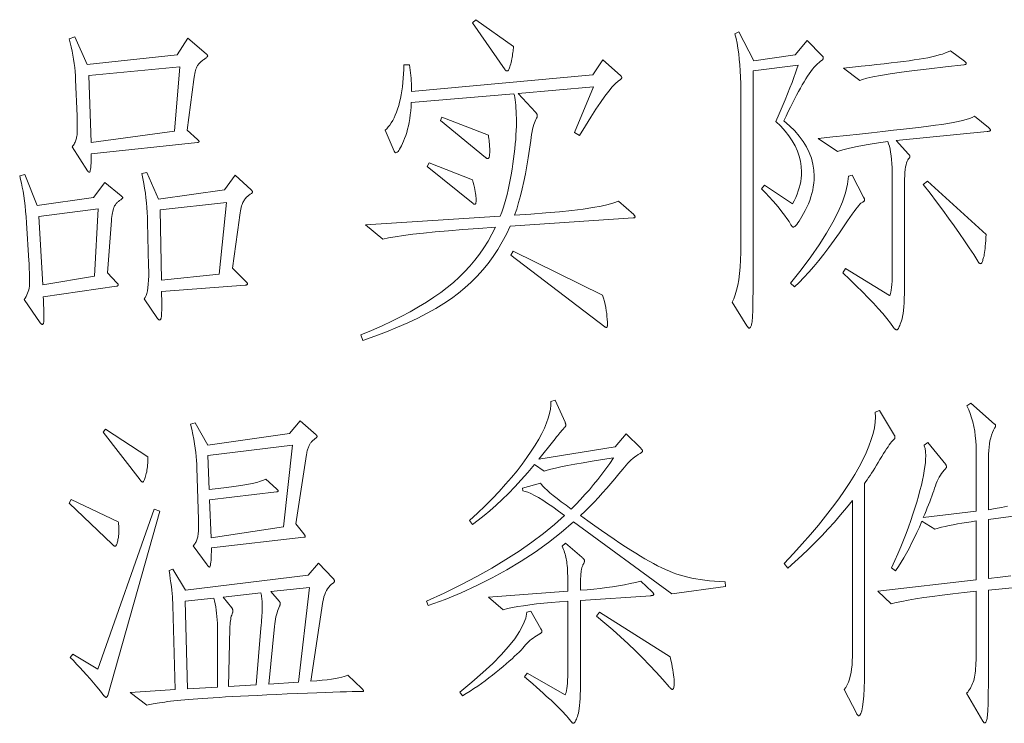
# Model space of a CAD drawing. Extents: x 0 to 1189, y 0 to 841.
# Tile 3 of 129: x 42 to 57, y 28 to 39. Entities that reach past the tile are written whole.
import ezdxf

# ---------------------------------------------------------------- set-up
doc = ezdxf.new("R2010")
doc.units = 0

msp = doc.modelspace()

# ---------------------------------------------------------------- linework, layer by layer
at = {"color": 7, "lineweight": 13}
for points in [[(49.807, 38.163), (49.805, 38.141), (49.802, 38.118), (49.799, 38.094), (49.796, 38.071), (49.792, 38.047), (49.788, 38.022), (49.783, 37.997), (49.778, 37.972), (49.773, 37.946), (49.767, 37.92), (49.762, 37.895), (49.756, 37.873), (49.75, 37.853), (49.745, 37.836), (49.739, 37.821), (49.733, 37.809), (49.728, 37.8), (49.723, 37.793), (49.717, 37.789), (49.712, 37.788), (49.707, 37.788), (49.702, 37.789), (49.698, 37.79), (49.693, 37.791), (49.689, 37.792), (49.686, 37.794), (49.683, 37.796), (49.68, 37.798), (49.677, 37.801), (49.675, 37.804), (49.173, 38.532), (49.221, 38.58)], [(44.765, 38.295), (45.051, 38.052), (45.055, 38.049), (45.058, 38.046), (45.061, 38.043), (45.064, 38.039), (45.066, 38.036), (45.068, 38.033), (45.07, 38.03), (45.071, 38.027), (45.071, 38.024), (45.072, 38.02), (45.071, 38.017), (45.069, 38.013), (45.066, 38.008), (45.062, 38.003), (45.056, 37.998), (45.05, 37.992), (45.042, 37.985), (45.033, 37.978), (45.022, 37.97), (45.011, 37.962), (44.999, 37.954), (44.988, 37.945), (44.977, 37.936), (44.967, 37.928), (44.957, 37.919), (44.948, 37.91), (44.939, 37.901), (44.931, 37.891), (44.923, 37.882), (44.916, 37.873), (44.909, 37.862), (44.903, 37.849), (44.897, 37.833), (44.891, 37.815), (44.885, 37.795), (44.879, 37.772), (44.874, 37.747), (44.869, 37.719), (44.865, 37.689), (44.86, 37.656), (44.755, 36.87), (44.913, 36.727), (44.918, 36.723), (44.923, 36.719), (44.927, 36.715), (44.93, 36.712), (44.933, 36.709), (44.935, 36.705), (44.937, 36.703), (44.939, 36.7), (44.939, 36.698), (44.94, 36.695), (44.939, 36.693), (44.939, 36.691), (44.937, 36.689), (44.935, 36.688), (44.933, 36.686), (44.93, 36.685), (44.927, 36.683), (44.923, 36.682), (44.918, 36.681), (44.913, 36.679), (43.271, 36.505), (43.271, 36.451), (43.27, 36.403), (43.269, 36.36), (43.266, 36.323), (43.264, 36.291), (43.26, 36.266), (43.256, 36.246), (43.251, 36.232), (43.246, 36.223), (43.24, 36.22), (43.238, 36.22), (43.235, 36.221), (43.233, 36.222), (43.231, 36.224), (43.228, 36.225), (43.225, 36.228), (43.222, 36.231), (43.22, 36.234), (43.217, 36.237), (43.213, 36.241), (42.976, 36.611), (42.986, 36.626), (42.996, 36.641), (43.004, 36.655), (43.012, 36.67), (43.019, 36.685), (43.026, 36.7), (43.032, 36.716), (43.037, 36.731), (43.041, 36.746), (43.044, 36.761), (43.047, 36.778), (43.05, 36.799), (43.052, 36.823), (43.053, 36.851), (43.054, 36.882), (43.054, 36.917), (43.054, 36.955), (43.053, 36.997), (43.052, 37.042), (43.05, 37.091), (43.029, 37.651), (43.026, 37.714), (43.021, 37.778), (43.015, 37.841), (43.008, 37.904), (42.998, 37.968), (42.987, 38.031), (42.975, 38.094), (42.961, 38.158), (42.946, 38.221), (42.928, 38.284), (43.018, 38.316), (43.208, 37.888), (44.602, 38.036)], [(54.579, 38.026), (54.583, 38.021), (54.587, 38.017), (54.59, 38.013), (54.593, 38.009), (54.595, 38.005), (54.597, 38.001), (54.598, 37.997), (54.599, 37.994), (54.6, 37.99), (54.6, 37.986), (54.6, 37.982), (54.599, 37.978), (54.597, 37.974), (54.594, 37.969), (54.59, 37.964), (54.585, 37.959), (54.58, 37.954), (54.573, 37.948), (54.566, 37.942), (54.558, 37.936), (54.534, 37.918), (54.509, 37.896), (54.484, 37.872), (54.459, 37.845), (54.433, 37.814), (54.408, 37.781), (54.382, 37.745), (54.355, 37.706), (54.329, 37.664), (54.302, 37.619), (54.275, 37.571), (54.246, 37.521), (54.217, 37.467), (54.187, 37.411), (54.156, 37.353), (54.124, 37.291), (54.092, 37.227), (54.058, 37.16), (54.023, 37.09), (53.988, 37.017), (54.077, 36.94), (54.157, 36.861), (54.228, 36.78), (54.289, 36.697), (54.34, 36.612), (54.383, 36.525), (54.415, 36.436), (54.439, 36.345), (54.453, 36.252), (54.458, 36.157), (54.456, 36.103), (54.452, 36.05), (54.445, 35.996), (54.436, 35.943), (54.423, 35.89), (54.408, 35.838), (54.391, 35.785), (54.37, 35.733), (54.347, 35.681), (54.321, 35.629), (54.294, 35.58), (54.269, 35.536), (54.246, 35.497), (54.225, 35.463), (54.206, 35.435), (54.188, 35.412), (54.172, 35.394), (54.158, 35.381), (54.146, 35.373), (54.136, 35.37), (54.133, 35.371), (54.129, 35.372), (54.126, 35.374), (54.122, 35.376), (54.119, 35.38), (54.115, 35.384), (54.111, 35.388), (54.107, 35.394), (54.103, 35.4), (54.099, 35.407), (54.07, 35.456), (54.037, 35.505), (54, 35.557), (53.96, 35.61), (53.917, 35.665), (53.869, 35.721), (53.819, 35.779), (53.764, 35.838), (53.706, 35.899), (53.645, 35.962), (53.692, 36.02), (54.125, 35.729), (54.151, 35.78), (54.175, 35.83), (54.195, 35.88), (54.213, 35.93), (54.228, 35.98), (54.24, 36.03), (54.25, 36.079), (54.257, 36.128), (54.261, 36.177), (54.262, 36.225), (54.258, 36.307), (54.247, 36.389), (54.227, 36.469), (54.199, 36.548), (54.163, 36.627), (54.12, 36.704), (54.068, 36.781), (54.009, 36.857), (53.942, 36.932), (53.867, 37.007), (53.917, 37.124), (53.965, 37.234), (54.008, 37.338), (54.048, 37.435), (54.084, 37.525), (54.117, 37.609), (54.146, 37.686), (54.171, 37.757), (54.192, 37.821), (54.21, 37.878), (53.513, 37.788), (53.513, 34.578), (53.513, 34.468), (53.512, 34.367), (53.511, 34.276), (53.51, 34.195), (53.509, 34.122), (53.507, 34.06), (53.505, 34.007), (53.503, 33.964), (53.5, 33.93), (53.497, 33.905), (53.494, 33.887), (53.49, 33.87), (53.486, 33.856), (53.482, 33.843), (53.477, 33.832), (53.472, 33.823), (53.467, 33.816), (53.462, 33.812), (53.456, 33.809), (53.449, 33.808), (53.447, 33.808), (53.445, 33.809), (53.442, 33.811), (53.439, 33.814), (53.436, 33.817), (53.433, 33.821), (53.43, 33.826), (53.426, 33.831), (53.422, 33.838), (53.418, 33.845), (53.191, 34.209), (53.216, 34.263), (53.238, 34.324), (53.258, 34.394), (53.275, 34.472), (53.29, 34.557), (53.302, 34.651), (53.311, 34.753), (53.317, 34.863), (53.321, 34.98), (53.323, 35.106), (53.323, 37.492), (53.322, 37.594), (53.319, 37.693), (53.315, 37.788), (53.308, 37.88), (53.3, 37.969), (53.29, 38.054), (53.279, 38.137), (53.265, 38.215), (53.25, 38.291), (53.233, 38.363), (53.291, 38.39), (53.523, 37.946), (54.162, 38.036), (54.352, 38.258)], [(56.786, 37.936), (56.791, 37.932), (56.795, 37.928), (56.799, 37.924), (56.803, 37.92), (56.806, 37.917), (56.808, 37.913), (56.81, 37.91), (56.811, 37.907), (56.812, 37.904), (56.812, 37.902), (56.812, 37.899), (56.811, 37.897), (56.809, 37.894), (56.806, 37.892), (56.803, 37.89), (56.799, 37.889), (56.794, 37.887), (56.789, 37.886), (56.782, 37.884), (56.775, 37.883), (56.493, 37.851), (56.238, 37.821), (56.01, 37.793), (55.808, 37.766), (55.634, 37.741), (55.486, 37.717), (55.366, 37.695), (55.272, 37.675), (55.205, 37.657), (55.165, 37.64), (54.912, 37.83), (55.051, 37.845), (55.184, 37.859), (55.31, 37.873), (55.429, 37.886), (55.542, 37.899), (55.648, 37.911), (55.748, 37.923), (55.841, 37.935), (55.927, 37.946), (56.007, 37.957), (56.082, 37.968), (56.152, 37.98), (56.219, 37.992), (56.281, 38.005), (56.339, 38.019), (56.393, 38.034), (56.443, 38.049), (56.489, 38.065), (56.531, 38.082), (56.569, 38.1)], [(51.665, 35.566), (51.669, 35.561), (51.673, 35.557), (51.676, 35.553), (51.679, 35.55), (51.681, 35.546), (51.683, 35.542), (51.684, 35.539), (51.685, 35.535), (51.686, 35.532), (51.686, 35.529), (51.686, 35.526), (51.685, 35.523), (51.683, 35.521), (51.681, 35.519), (51.678, 35.517), (51.675, 35.515), (51.671, 35.514), (51.666, 35.513), (51.661, 35.513), (51.655, 35.513), (49.754, 35.386), (49.695, 35.262), (49.631, 35.142), (49.562, 35.027), (49.489, 34.916), (49.411, 34.81), (49.328, 34.709), (49.241, 34.612), (49.149, 34.52), (49.053, 34.432), (48.952, 34.349), (48.844, 34.269), (48.727, 34.19), (48.601, 34.113), (48.467, 34.038), (48.324, 33.964), (48.171, 33.892), (48.01, 33.821), (47.84, 33.752), (47.661, 33.684), (47.474, 33.618), (47.442, 33.702), (47.61, 33.773), (47.771, 33.845), (47.924, 33.917), (48.069, 33.989), (48.207, 34.062), (48.337, 34.136), (48.459, 34.21), (48.574, 34.285), (48.681, 34.36), (48.78, 34.436), (48.874, 34.514), (48.963, 34.595), (49.048, 34.68), (49.129, 34.768), (49.206, 34.86), (49.278, 34.955), (49.347, 35.053), (49.411, 35.156), (49.471, 35.261), (49.527, 35.37), (49.265, 35.352), (49.022, 35.334), (48.798, 35.316), (48.595, 35.298), (48.411, 35.279), (48.246, 35.261), (48.101, 35.242), (47.976, 35.223), (47.871, 35.204), (47.785, 35.186), (47.516, 35.407), (49.601, 35.539), (49.624, 35.602), (49.646, 35.666), (49.666, 35.733), (49.686, 35.802), (49.705, 35.874), (49.722, 35.947), (49.739, 36.023), (49.755, 36.102), (49.769, 36.182), (49.783, 36.265), (49.796, 36.348), (49.807, 36.429), (49.817, 36.507), (49.825, 36.583), (49.833, 36.657), (49.839, 36.729), (49.843, 36.798), (49.847, 36.866), (49.849, 36.931), (49.849, 36.994), (49.849, 37.054), (49.848, 37.11), (49.846, 37.163), (49.843, 37.212), (49.84, 37.258), (49.836, 37.301), (49.831, 37.339), (49.826, 37.375), (49.819, 37.406), (49.812, 37.434), (48.223, 37.297), (48.219, 37.232), (48.214, 37.169), (48.207, 37.108), (48.199, 37.049), (48.19, 36.992), (48.179, 36.938), (48.166, 36.886), (48.152, 36.836), (48.137, 36.788), (48.12, 36.743), (48.103, 36.701), (48.087, 36.663), (48.072, 36.63), (48.057, 36.601), (48.043, 36.577), (48.03, 36.557), (48.018, 36.541), (48.006, 36.53), (47.996, 36.523), (47.986, 36.521), (47.983, 36.521), (47.98, 36.522), (47.977, 36.523), (47.974, 36.525), (47.971, 36.528), (47.969, 36.531), (47.966, 36.534), (47.964, 36.538), (47.961, 36.542), (47.959, 36.548), (47.817, 36.87), (47.843, 36.893), (47.867, 36.92), (47.891, 36.95), (47.914, 36.984), (47.936, 37.02), (47.956, 37.06), (47.976, 37.102), (47.994, 37.148), (48.012, 37.197), (48.028, 37.25), (48.043, 37.304), (48.056, 37.361), (48.068, 37.42), (48.079, 37.48), (48.087, 37.543), (48.094, 37.607), (48.1, 37.673), (48.104, 37.741), (48.106, 37.811), (48.107, 37.883), (48.197, 37.883), (48.203, 37.841), (48.208, 37.799), (48.213, 37.757), (48.217, 37.716), (48.221, 37.675), (48.223, 37.634), (48.226, 37.593), (48.227, 37.552), (48.228, 37.512), (48.229, 37.471), (51.032, 37.725), (51.19, 37.957), (51.459, 37.719), (51.463, 37.715), (51.467, 37.711), (51.47, 37.707), (51.473, 37.703), (51.475, 37.7), (51.477, 37.696), (51.478, 37.692), (51.48, 37.689), (51.48, 37.686), (51.48, 37.683), (51.48, 37.679), (51.48, 37.676), (51.478, 37.673), (51.477, 37.671), (51.475, 37.668), (51.473, 37.665), (51.47, 37.663), (51.467, 37.661), (51.463, 37.658), (51.459, 37.656), (51.423, 37.631), (51.382, 37.593), (51.334, 37.54), (51.279, 37.475), (51.219, 37.395), (51.153, 37.301), (51.08, 37.194), (51.001, 37.073), (50.917, 36.939), (50.826, 36.79), (50.747, 36.833), (51.042, 37.54), (49.876, 37.44), (50.145, 37.149), (50.15, 37.144), (50.154, 37.139), (50.158, 37.133), (50.162, 37.128), (50.165, 37.123), (50.167, 37.118), (50.169, 37.112), (50.17, 37.107), (50.171, 37.102), (50.171, 37.097), (50.171, 37.091), (50.171, 37.086), (50.17, 37.082), (50.17, 37.077), (50.169, 37.073), (50.167, 37.069), (50.166, 37.065), (50.164, 37.061), (50.163, 37.058), (50.161, 37.054), (50.149, 37.035), (50.138, 37.012), (50.128, 36.986), (50.118, 36.956), (50.109, 36.924), (50.1, 36.888), (50.092, 36.848), (50.085, 36.806), (50.077, 36.76), (50.071, 36.711), (50.053, 36.575), (50.034, 36.444), (50.013, 36.317), (49.991, 36.194), (49.967, 36.076), (49.941, 35.963), (49.914, 35.854), (49.885, 35.75), (49.855, 35.65), (49.823, 35.555), (50.075, 35.572), (50.308, 35.591), (50.519, 35.61), (50.71, 35.63), (50.881, 35.651), (51.031, 35.674), (51.161, 35.697), (51.271, 35.721), (51.359, 35.746), (51.428, 35.771)], [(44.639, 37.851), (43.235, 37.719), (43.271, 36.679), (44.56, 36.854)], [(49.416, 36.796), (49.42, 36.767), (49.424, 36.74), (49.427, 36.713), (49.43, 36.687), (49.432, 36.661), (49.434, 36.636), (49.436, 36.612), (49.437, 36.588), (49.437, 36.565), (49.437, 36.542), (49.437, 36.521), (49.436, 36.502), (49.435, 36.486), (49.432, 36.471), (49.429, 36.459), (49.426, 36.449), (49.422, 36.441), (49.417, 36.436), (49.412, 36.432), (49.406, 36.431), (49.404, 36.432), (49.401, 36.432), (49.398, 36.433), (49.396, 36.434), (49.393, 36.435), (49.389, 36.437), (49.386, 36.439), (49.382, 36.442), (49.378, 36.444), (49.374, 36.447), (48.677, 37.023), (48.698, 37.07)], [(57.155, 36.912), (57.161, 36.907), (57.167, 36.902), (57.172, 36.897), (57.176, 36.892), (57.179, 36.888), (57.182, 36.884), (57.184, 36.88), (57.186, 36.876), (57.187, 36.873), (57.187, 36.87), (57.187, 36.866), (57.185, 36.864), (57.182, 36.861), (57.179, 36.859), (57.174, 36.856), (57.168, 36.854), (57.161, 36.853), (57.153, 36.851), (57.144, 36.85), (57.134, 36.848), (55.725, 36.711), (55.92, 36.5), (55.924, 36.496), (55.928, 36.492), (55.931, 36.488), (55.934, 36.484), (55.936, 36.48), (55.938, 36.477), (55.939, 36.473), (55.94, 36.47), (55.941, 36.466), (55.941, 36.463), (55.941, 36.46), (55.94, 36.457), (55.939, 36.453), (55.938, 36.45), (55.936, 36.446), (55.934, 36.442), (55.931, 36.438), (55.928, 36.434), (55.924, 36.43), (55.92, 36.426), (55.908, 36.411), (55.897, 36.391), (55.888, 36.366), (55.88, 36.337), (55.873, 36.302), (55.867, 36.263), (55.862, 36.218), (55.859, 36.169), (55.857, 36.115), (55.857, 36.057), (55.857, 34.51), (55.856, 34.423), (55.855, 34.343), (55.852, 34.268), (55.849, 34.2), (55.845, 34.138), (55.84, 34.083), (55.833, 34.033), (55.826, 33.99), (55.818, 33.952), (55.809, 33.921), (55.8, 33.895), (55.791, 33.871), (55.783, 33.85), (55.775, 33.832), (55.768, 33.816), (55.761, 33.804), (55.754, 33.794), (55.748, 33.787), (55.743, 33.783), (55.738, 33.781), (55.733, 33.782), (55.728, 33.783), (55.723, 33.785), (55.719, 33.787), (55.714, 33.791), (55.708, 33.795), (55.703, 33.799), (55.698, 33.805), (55.693, 33.811), (55.688, 33.818), (55.638, 33.886), (55.582, 33.957), (55.519, 34.032), (55.45, 34.11), (55.375, 34.193), (55.293, 34.279), (55.205, 34.37), (55.11, 34.464), (55.009, 34.561), (54.901, 34.663), (54.943, 34.732), (55.624, 34.314), (55.632, 34.324), (55.64, 34.342), (55.646, 34.366), (55.651, 34.397), (55.656, 34.436), (55.66, 34.482), (55.663, 34.535), (55.665, 34.595), (55.666, 34.662), (55.667, 34.737), (55.667, 36.136), (55.666, 36.214), (55.664, 36.287), (55.66, 36.355), (55.656, 36.418), (55.65, 36.476), (55.642, 36.53), (55.633, 36.578), (55.623, 36.622), (55.611, 36.661), (55.598, 36.695), (55.49, 36.68), (55.389, 36.666), (55.295, 36.651), (55.207, 36.635), (55.126, 36.62), (55.051, 36.605), (54.982, 36.589), (54.921, 36.574), (54.865, 36.558), (54.817, 36.542), (54.521, 36.743), (54.745, 36.767), (54.958, 36.789), (55.158, 36.811), (55.347, 36.832), (55.523, 36.851), (55.688, 36.87), (55.841, 36.887), (55.982, 36.903), (56.112, 36.919), (56.229, 36.933), (56.336, 36.947), (56.436, 36.961), (56.527, 36.975), (56.61, 36.99), (56.685, 37.005), (56.752, 37.021), (56.811, 37.037), (56.862, 37.053), (56.904, 37.069), (56.939, 37.086)], [(49.173, 36.104), (49.183, 36.062), (49.192, 36.023), (49.2, 35.986), (49.207, 35.952), (49.213, 35.921), (49.218, 35.893), (49.221, 35.867), (49.224, 35.844), (49.226, 35.824), (49.226, 35.806), (49.226, 35.79), (49.226, 35.776), (49.225, 35.764), (49.223, 35.753), (49.222, 35.744), (49.22, 35.737), (49.217, 35.731), (49.214, 35.727), (49.211, 35.725), (49.208, 35.724), (49.204, 35.724), (49.201, 35.724), (49.197, 35.725), (49.194, 35.726), (49.191, 35.727), (49.188, 35.728), (49.186, 35.729), (49.183, 35.731), (49.181, 35.733), (49.179, 35.735), (48.471, 36.31), (48.498, 36.363)], [(43.483, 36.062), (43.731, 35.856), (43.736, 35.853), (43.74, 35.85), (43.744, 35.847), (43.748, 35.844), (43.751, 35.841), (43.753, 35.838), (43.755, 35.835), (43.756, 35.832), (43.757, 35.83), (43.757, 35.827), (43.757, 35.824), (43.755, 35.821), (43.753, 35.817), (43.75, 35.813), (43.745, 35.809), (43.74, 35.804), (43.734, 35.799), (43.727, 35.794), (43.719, 35.788), (43.71, 35.782), (43.7, 35.776), (43.691, 35.769), (43.683, 35.761), (43.674, 35.753), (43.666, 35.745), (43.658, 35.736), (43.651, 35.727), (43.644, 35.718), (43.637, 35.708), (43.63, 35.698), (43.624, 35.686), (43.618, 35.672), (43.613, 35.655), (43.608, 35.636), (43.603, 35.614), (43.598, 35.591), (43.594, 35.564), (43.59, 35.535), (43.586, 35.504), (43.583, 35.471), (43.52, 34.663), (43.667, 34.51), (43.671, 34.506), (43.675, 34.502), (43.678, 34.498), (43.681, 34.494), (43.683, 34.491), (43.685, 34.487), (43.687, 34.484), (43.688, 34.481), (43.688, 34.478), (43.689, 34.475), (43.688, 34.473), (43.687, 34.471), (43.686, 34.468), (43.684, 34.466), (43.682, 34.464), (43.679, 34.463), (43.676, 34.461), (43.672, 34.459), (43.667, 34.458), (43.662, 34.457), (42.527, 34.293), (42.529, 34.245), (42.531, 34.2), (42.533, 34.159), (42.534, 34.12), (42.535, 34.085), (42.536, 34.053), (42.537, 34.024), (42.537, 33.998), (42.538, 33.975), (42.538, 33.956), (42.537, 33.938), (42.537, 33.923), (42.536, 33.91), (42.534, 33.898), (42.532, 33.888), (42.53, 33.88), (42.527, 33.874), (42.524, 33.869), (42.521, 33.867), (42.517, 33.866), (42.512, 33.866), (42.508, 33.867), (42.504, 33.868), (42.501, 33.87), (42.497, 33.872), (42.493, 33.875), (42.49, 33.879), (42.486, 33.883), (42.483, 33.887), (42.48, 33.892), (42.232, 34.251), (42.248, 34.274), (42.262, 34.297), (42.275, 34.322), (42.286, 34.347), (42.295, 34.373), (42.302, 34.4), (42.308, 34.428), (42.313, 34.457), (42.315, 34.487), (42.316, 34.518), (42.316, 34.549), (42.316, 34.581), (42.315, 34.613), (42.314, 34.645), (42.313, 34.678), (42.312, 34.711), (42.311, 34.745), (42.309, 34.779), (42.307, 34.813), (42.305, 34.848), (42.268, 35.439), (42.262, 35.531), (42.254, 35.618), (42.246, 35.701), (42.236, 35.78), (42.226, 35.855), (42.215, 35.925), (42.203, 35.991), (42.191, 36.052), (42.177, 36.109), (42.163, 36.162), (42.242, 36.183), (42.432, 35.708), (43.303, 35.83)], [(45.499, 36.173), (45.747, 35.946), (45.751, 35.942), (45.755, 35.938), (45.758, 35.934), (45.761, 35.93), (45.763, 35.927), (45.765, 35.924), (45.767, 35.921), (45.768, 35.919), (45.768, 35.916), (45.768, 35.914), (45.768, 35.912), (45.766, 35.909), (45.763, 35.905), (45.759, 35.901), (45.754, 35.896), (45.748, 35.891), (45.74, 35.885), (45.731, 35.879), (45.721, 35.872), (45.71, 35.864), (45.699, 35.856), (45.688, 35.847), (45.678, 35.837), (45.668, 35.827), (45.658, 35.816), (45.649, 35.805), (45.641, 35.793), (45.633, 35.78), (45.625, 35.767), (45.618, 35.753), (45.611, 35.737), (45.605, 35.719), (45.598, 35.699), (45.592, 35.675), (45.586, 35.649), (45.58, 35.621), (45.574, 35.59), (45.568, 35.556), (45.563, 35.52), (45.557, 35.481), (45.457, 34.737), (45.658, 34.536), (45.664, 34.53), (45.669, 34.524), (45.674, 34.519), (45.678, 34.514), (45.681, 34.509), (45.684, 34.505), (45.686, 34.501), (45.688, 34.497), (45.689, 34.494), (45.689, 34.491), (45.689, 34.489), (45.688, 34.486), (45.686, 34.484), (45.683, 34.482), (45.68, 34.48), (45.676, 34.478), (45.671, 34.477), (45.666, 34.475), (45.659, 34.474), (45.652, 34.473), (44.359, 34.373), (44.36, 34.311), (44.361, 34.254), (44.361, 34.203), (44.361, 34.157), (44.361, 34.117), (44.361, 34.081), (44.36, 34.051), (44.359, 34.026), (44.358, 34.007), (44.356, 33.992), (44.355, 33.981), (44.353, 33.972), (44.351, 33.963), (44.348, 33.955), (44.346, 33.949), (44.343, 33.944), (44.34, 33.94), (44.337, 33.937), (44.334, 33.935), (44.33, 33.934), (44.326, 33.935), (44.323, 33.935), (44.319, 33.936), (44.316, 33.938), (44.312, 33.94), (44.309, 33.942), (44.305, 33.945), (44.302, 33.948), (44.299, 33.951), (44.296, 33.956), (44.09, 34.262), (44.105, 34.283), (44.118, 34.311), (44.129, 34.345), (44.139, 34.386), (44.146, 34.433), (44.152, 34.487), (44.157, 34.548), (44.159, 34.615), (44.16, 34.688), (44.158, 34.768), (44.143, 35.449), (44.141, 35.523), (44.137, 35.598), (44.132, 35.672), (44.126, 35.747), (44.117, 35.822), (44.108, 35.897), (44.096, 35.972), (44.083, 36.047), (44.069, 36.123), (44.053, 36.199), (44.132, 36.215), (44.311, 35.803), (45.33, 35.946)], [(55.223, 35.835), (55.226, 35.83), (55.229, 35.825), (55.231, 35.82), (55.233, 35.815), (55.235, 35.81), (55.237, 35.806), (55.238, 35.802), (55.238, 35.798), (55.239, 35.794), (55.239, 35.79), (55.239, 35.786), (55.237, 35.782), (55.235, 35.778), (55.231, 35.774), (55.227, 35.77), (55.222, 35.766), (55.216, 35.762), (55.209, 35.757), (55.201, 35.752), (55.192, 35.748), (55.18, 35.74), (55.166, 35.727), (55.148, 35.707), (55.127, 35.682), (55.103, 35.651), (55.076, 35.614), (55.045, 35.571), (55.011, 35.522), (54.973, 35.468), (54.933, 35.407), (54.85, 35.285), (54.768, 35.168), (54.687, 35.057), (54.608, 34.952), (54.529, 34.853), (54.451, 34.76), (54.375, 34.673), (54.299, 34.591), (54.225, 34.516), (54.152, 34.446), (54.094, 34.505), (54.257, 34.712), (54.405, 34.91), (54.536, 35.099), (54.65, 35.278), (54.748, 35.448), (54.83, 35.609), (54.895, 35.76), (54.943, 35.902), (54.975, 36.034), (54.991, 36.157), (55.044, 36.173)], [(57.118, 35.259), (57.116, 35.209), (57.114, 35.162), (57.111, 35.119), (57.107, 35.078), (57.104, 35.041), (57.1, 35.007), (57.096, 34.976), (57.091, 34.949), (57.087, 34.924), (57.081, 34.903), (57.076, 34.885), (57.071, 34.868), (57.066, 34.853), (57.061, 34.841), (57.056, 34.83), (57.052, 34.821), (57.047, 34.814), (57.043, 34.809), (57.038, 34.806), (57.034, 34.805), (57.03, 34.806), (57.025, 34.807), (57.021, 34.809), (57.017, 34.811), (57.013, 34.815), (57.009, 34.819), (57.004, 34.824), (57, 34.829), (56.996, 34.835), (56.992, 34.842), (56.927, 34.945), (56.858, 35.05), (56.785, 35.16), (56.707, 35.273), (56.625, 35.39), (56.538, 35.511), (56.447, 35.635), (56.351, 35.763), (56.251, 35.895), (56.147, 36.03), (56.21, 36.083)], [(45.362, 35.75), (44.338, 35.64), (44.359, 34.552), (45.251, 34.642)], [(43.377, 35.655), (42.459, 35.534), (42.522, 34.478), (43.319, 34.61)], [(51.185, 34.32), (51.199, 34.27), (51.211, 34.22), (51.222, 34.172), (51.232, 34.125), (51.24, 34.078), (51.247, 34.033), (51.252, 33.988), (51.256, 33.945), (51.258, 33.902), (51.259, 33.86), (51.259, 33.852), (51.258, 33.845), (51.257, 33.839), (51.257, 33.833), (51.255, 33.829), (51.254, 33.825), (51.252, 33.822), (51.25, 33.82), (51.248, 33.819), (51.245, 33.818), (51.243, 33.818), (51.24, 33.819), (51.237, 33.819), (51.234, 33.82), (51.232, 33.821), (51.229, 33.822), (51.226, 33.823), (51.223, 33.825), (51.22, 33.827), (51.216, 33.829), (49.765, 34.937), (49.802, 35.001)], [(53.085, 29.811), (52.256, 29.695), (50.736, 30.809), (50.544, 30.646), (50.345, 30.491), (50.139, 30.342), (49.925, 30.202), (49.704, 30.069), (49.475, 29.943), (49.239, 29.825), (48.996, 29.715), (48.745, 29.611), (48.487, 29.516), (48.461, 29.584), (48.732, 29.71), (48.99, 29.837), (49.236, 29.965), (49.468, 30.095), (49.688, 30.227), (49.895, 30.36), (50.089, 30.495), (50.27, 30.632), (50.438, 30.77), (50.594, 30.91), (50.5, 30.979), (50.412, 31.041), (50.332, 31.097), (50.257, 31.145), (50.19, 31.187), (50.129, 31.221), (50.074, 31.249), (50.026, 31.269), (49.984, 31.283), (49.949, 31.29), (49.944, 31.332), (50.224, 31.411), (50.238, 31.389), (50.26, 31.363), (50.289, 31.333), (50.325, 31.299), (50.369, 31.261), (50.42, 31.218), (50.479, 31.172), (50.545, 31.122), (50.618, 31.068), (50.699, 31.01), (50.771, 31.082), (50.842, 31.156), (50.911, 31.232), (50.979, 31.309), (51.045, 31.387), (51.11, 31.467), (51.173, 31.549), (51.235, 31.631), (51.295, 31.716), (51.354, 31.802), (51.182, 31.775), (51.025, 31.75), (50.883, 31.725), (50.754, 31.703), (50.64, 31.682), (50.54, 31.662), (50.454, 31.643), (50.382, 31.626), (50.325, 31.61), (50.282, 31.596), (50.129, 31.696), (50.026, 31.576), (49.925, 31.461), (49.825, 31.354), (49.727, 31.252), (49.63, 31.156), (49.535, 31.067), (49.441, 30.984), (49.349, 30.907), (49.258, 30.837), (49.168, 30.772), (49.126, 30.83), (49.25, 30.947), (49.367, 31.061), (49.478, 31.173), (49.583, 31.283), (49.682, 31.392), (49.774, 31.498), (49.86, 31.603), (49.94, 31.705), (50.014, 31.806), (50.081, 31.905), (50.142, 32), (50.197, 32.092), (50.244, 32.179), (50.284, 32.262), (50.318, 32.341), (50.344, 32.416), (50.364, 32.486), (50.377, 32.552), (50.383, 32.615), (50.382, 32.673), (50.451, 32.694), (50.604, 32.351), (50.606, 32.345), (50.608, 32.34), (50.609, 32.336), (50.611, 32.331), (50.612, 32.326), (50.613, 32.322), (50.614, 32.318), (50.614, 32.314), (50.615, 32.31), (50.615, 32.306), (50.614, 32.302), (50.613, 32.298), (50.611, 32.293), (50.609, 32.288), (50.605, 32.283), (50.601, 32.277), (50.597, 32.271), (50.591, 32.264), (50.585, 32.258), (50.578, 32.25), (50.57, 32.242), (50.56, 32.231), (50.549, 32.219), (50.536, 32.204), (50.522, 32.187), (50.507, 32.168), (50.49, 32.147), (50.471, 32.124), (50.451, 32.098), (50.43, 32.071), (50.198, 31.781), (51.38, 31.971), (51.549, 32.171), (51.771, 31.955), (51.777, 31.949), (51.782, 31.943), (51.787, 31.937), (51.791, 31.932), (51.794, 31.927), (51.797, 31.922), (51.8, 31.918), (51.801, 31.914), (51.802, 31.911), (51.802, 31.907), (51.802, 31.904), (51.801, 31.901), (51.799, 31.897), (51.797, 31.894), (51.793, 31.89), (51.789, 31.886), (51.784, 31.882), (51.779, 31.879), (51.772, 31.874), (51.765, 31.87), (51.737, 31.854), (51.709, 31.835), (51.681, 31.815), (51.654, 31.793), (51.627, 31.77), (51.6, 31.745), (51.574, 31.718), (51.548, 31.69), (51.522, 31.659), (51.496, 31.627), (51.436, 31.552), (51.375, 31.477), (51.313, 31.403), (51.25, 31.33), (51.185, 31.258), (51.119, 31.187), (51.051, 31.116), (50.983, 31.046), (50.913, 30.977), (50.842, 30.91), (50.954, 30.828), (51.063, 30.751), (51.167, 30.678), (51.266, 30.609), (51.361, 30.544), (51.451, 30.483), (51.537, 30.427), (51.619, 30.374), (51.696, 30.326), (51.768, 30.281), (51.837, 30.24), (51.905, 30.202), (51.971, 30.166), (52.036, 30.133), (52.099, 30.102), (52.16, 30.074), (52.219, 30.048), (52.277, 30.025), (52.334, 30.004), (52.388, 29.986), (52.444, 29.969), (52.502, 29.955), (52.564, 29.941), (52.628, 29.929), (52.696, 29.918), (52.767, 29.909), (52.84, 29.901), (52.917, 29.894), (52.997, 29.889), (53.08, 29.885)], [(55.704, 32.145), (55.705, 32.143), (55.706, 32.14), (55.706, 32.138), (55.707, 32.135), (55.708, 32.132), (55.708, 32.129), (55.708, 32.126), (55.709, 32.123), (55.709, 32.119), (55.709, 32.116), (55.709, 32.112), (55.708, 32.108), (55.707, 32.105), (55.706, 32.101), (55.704, 32.098), (55.701, 32.095), (55.699, 32.091), (55.695, 32.088), (55.692, 32.085), (55.688, 32.081), (55.673, 32.067), (55.657, 32.049), (55.64, 32.028), (55.621, 32.002), (55.601, 31.974), (55.579, 31.942), (55.555, 31.906), (55.531, 31.867), (55.504, 31.824), (55.477, 31.778), (55.449, 31.731), (55.422, 31.686), (55.395, 31.644), (55.37, 31.603), (55.346, 31.565), (55.323, 31.529), (55.3, 31.495), (55.279, 31.463), (55.259, 31.433), (55.239, 31.406), (55.239, 28.676), (55.238, 28.512), (55.235, 28.365), (55.231, 28.235), (55.225, 28.122), (55.217, 28.027), (55.207, 27.949), (55.195, 27.889), (55.182, 27.845), (55.166, 27.819), (55.149, 27.811), (55.146, 27.811), (55.143, 27.812), (55.14, 27.814), (55.137, 27.816), (55.133, 27.819), (55.13, 27.822), (55.127, 27.826), (55.124, 27.831), (55.121, 27.836), (55.118, 27.842), (54.922, 28.217), (54.946, 28.251), (54.968, 28.288), (54.987, 28.33), (55.003, 28.375), (55.017, 28.424), (55.029, 28.478), (55.038, 28.535), (55.044, 28.596), (55.048, 28.66), (55.049, 28.729), (55.049, 31.142), (54.958, 31.029), (54.866, 30.918), (54.771, 30.808), (54.674, 30.701), (54.575, 30.595), (54.474, 30.492), (54.372, 30.39), (54.267, 30.29), (54.16, 30.193), (54.051, 30.097), (53.993, 30.165), (54.137, 30.32), (54.273, 30.47), (54.402, 30.617), (54.523, 30.761), (54.636, 30.9), (54.741, 31.036), (54.839, 31.168), (54.929, 31.297), (55.011, 31.422), (55.086, 31.543), (55.153, 31.66), (55.212, 31.773), (55.263, 31.88), (55.306, 31.984), (55.342, 32.083), (55.37, 32.177), (55.39, 32.267), (55.402, 32.352), (55.406, 32.433), (55.403, 32.509), (55.471, 32.535)], [(46.502, 32.372), (46.75, 32.155), (46.753, 32.153), (46.756, 32.151), (46.758, 32.149), (46.761, 32.146), (46.762, 32.144), (46.764, 32.142), (46.765, 32.139), (46.766, 32.137), (46.766, 32.134), (46.766, 32.132), (46.766, 32.129), (46.764, 32.126), (46.762, 32.122), (46.759, 32.118), (46.755, 32.114), (46.75, 32.109), (46.744, 32.104), (46.737, 32.099), (46.73, 32.093), (46.721, 32.087), (46.713, 32.08), (46.704, 32.073), (46.696, 32.066), (46.688, 32.058), (46.68, 32.05), (46.673, 32.041), (46.666, 32.032), (46.66, 32.023), (46.653, 32.013), (46.647, 32.002), (46.642, 31.991), (46.636, 31.979), (46.631, 31.967), (46.626, 31.953), (46.622, 31.939), (46.617, 31.924), (46.613, 31.908), (46.609, 31.891), (46.606, 31.873), (46.603, 31.854), (46.439, 30.783), (46.56, 30.624), (46.564, 30.619), (46.568, 30.614), (46.571, 30.61), (46.574, 30.605), (46.576, 30.601), (46.578, 30.598), (46.58, 30.594), (46.581, 30.591), (46.581, 30.588), (46.581, 30.585), (46.581, 30.582), (46.581, 30.58), (46.58, 30.578), (46.578, 30.576), (46.576, 30.575), (46.574, 30.574), (46.571, 30.573), (46.568, 30.572), (46.564, 30.572), (46.56, 30.572), (45.13, 30.408), (45.129, 30.352), (45.128, 30.302), (45.127, 30.257), (45.125, 30.219), (45.122, 30.186), (45.118, 30.16), (45.114, 30.139), (45.109, 30.124), (45.104, 30.115), (45.098, 30.112), (45.096, 30.113), (45.093, 30.114), (45.091, 30.115), (45.088, 30.117), (45.085, 30.12), (45.082, 30.124), (45.078, 30.128), (45.074, 30.133), (45.07, 30.138), (45.066, 30.144), (44.85, 30.44), (44.86, 30.452), (44.87, 30.464), (44.878, 30.477), (44.886, 30.49), (44.893, 30.504), (44.9, 30.518), (44.906, 30.533), (44.911, 30.548), (44.915, 30.563), (44.919, 30.58), (44.922, 30.597), (44.924, 30.616), (44.926, 30.638), (44.928, 30.661), (44.929, 30.687), (44.93, 30.715), (44.93, 30.745), (44.93, 30.776), (44.93, 30.81), (44.929, 30.846), (44.903, 31.649), (44.902, 31.703), (44.899, 31.76), (44.894, 31.82), (44.888, 31.883), (44.879, 31.949), (44.869, 32.019), (44.856, 32.091), (44.842, 32.165), (44.826, 32.243), (44.808, 32.324), (44.876, 32.345), (45.077, 31.997), (46.339, 32.176)], [(44.148, 31.817), (44.147, 31.784), (44.147, 31.752), (44.145, 31.721), (44.143, 31.692), (44.14, 31.663), (44.136, 31.636), (44.132, 31.609), (44.128, 31.584), (44.122, 31.56), (44.116, 31.538), (44.11, 31.517), (44.104, 31.498), (44.099, 31.481), (44.093, 31.467), (44.088, 31.455), (44.084, 31.445), (44.08, 31.437), (44.076, 31.431), (44.072, 31.428), (44.069, 31.427), (44.065, 31.427), (44.062, 31.428), (44.058, 31.43), (44.054, 31.432), (44.05, 31.435), (44.046, 31.438), (44.041, 31.442), (44.037, 31.447), (44.032, 31.453), (44.026, 31.459), (43.456, 32.198), (43.493, 32.245)], [(46.386, 31.997), (45.072, 31.839), (45.093, 31.311), (45.233, 31.326), (45.361, 31.341), (45.478, 31.356), (45.583, 31.372), (45.677, 31.389), (45.76, 31.405), (45.831, 31.422), (45.89, 31.439), (45.938, 31.457), (45.974, 31.474), (46.138, 31.321), (46.143, 31.317), (46.148, 31.313), (46.151, 31.31), (46.155, 31.306), (46.158, 31.303), (46.16, 31.3), (46.162, 31.297), (46.163, 31.294), (46.164, 31.292), (46.164, 31.29), (46.164, 31.288), (46.163, 31.286), (46.162, 31.284), (46.16, 31.282), (46.158, 31.28), (46.155, 31.279), (46.151, 31.277), (46.148, 31.276), (46.143, 31.275), (46.138, 31.274), (45.098, 31.152), (45.124, 30.566), (46.244, 30.735)], [(43.689, 30.814), (43.691, 30.8), (43.692, 30.785), (43.694, 30.771), (43.695, 30.756), (43.696, 30.742), (43.697, 30.728), (43.698, 30.714), (43.699, 30.7), (43.699, 30.686), (43.699, 30.672), (43.699, 30.658), (43.698, 30.644), (43.697, 30.629), (43.696, 30.615), (43.694, 30.599), (43.692, 30.584), (43.69, 30.568), (43.687, 30.552), (43.684, 30.536), (43.681, 30.519), (43.677, 30.503), (43.673, 30.488), (43.67, 30.476), (43.666, 30.465), (43.662, 30.456), (43.658, 30.448), (43.655, 30.442), (43.651, 30.438), (43.647, 30.435), (43.644, 30.434), (43.64, 30.435), (43.636, 30.436), (43.631, 30.437), (43.627, 30.439), (43.622, 30.442), (43.617, 30.446), (43.611, 30.45), (43.606, 30.455), (43.6, 30.46), (43.594, 30.466), (42.928, 31.1), (42.96, 31.158)], [(44.333, 30.978), (43.525, 28.127), (43.523, 28.121), (43.521, 28.116), (43.518, 28.111), (43.516, 28.107), (43.514, 28.104), (43.511, 28.101), (43.509, 28.099), (43.506, 28.097), (43.504, 28.096), (43.501, 28.096), (43.498, 28.096), (43.496, 28.097), (43.493, 28.098), (43.489, 28.1), (43.486, 28.102), (43.482, 28.105), (43.479, 28.109), (43.475, 28.113), (43.471, 28.117), (43.467, 28.122), (43.412, 28.191), (43.358, 28.257), (43.304, 28.322), (43.251, 28.384), (43.199, 28.444), (43.147, 28.502), (43.095, 28.558), (43.044, 28.612), (42.994, 28.664), (42.944, 28.713), (42.986, 28.766), (43.372, 28.534), (44.243, 31.01)], [(51.95, 29.727), (51.955, 29.722), (51.96, 29.717), (51.964, 29.712), (51.967, 29.708), (51.97, 29.704), (51.972, 29.7), (51.974, 29.697), (51.976, 29.693), (51.976, 29.69), (51.977, 29.687), (51.976, 29.685), (51.975, 29.682), (51.972, 29.68), (51.969, 29.678), (51.965, 29.676), (51.96, 29.674), (51.953, 29.673), (51.946, 29.671), (51.938, 29.67), (51.929, 29.669), (50.842, 29.595), (50.842, 28.354), (50.841, 28.277), (50.84, 28.205), (50.838, 28.138), (50.835, 28.077), (50.832, 28.021), (50.827, 27.971), (50.822, 27.926), (50.816, 27.887), (50.81, 27.852), (50.802, 27.824), (50.794, 27.799), (50.787, 27.777), (50.779, 27.758), (50.772, 27.741), (50.764, 27.727), (50.757, 27.715), (50.75, 27.706), (50.744, 27.7), (50.737, 27.696), (50.731, 27.695), (50.728, 27.695), (50.724, 27.696), (50.721, 27.697), (50.717, 27.7), (50.714, 27.702), (50.71, 27.706), (50.706, 27.71), (50.702, 27.715), (50.698, 27.72), (50.694, 27.726), (50.671, 27.754), (50.649, 27.781), (50.625, 27.808), (50.601, 27.835), (50.577, 27.862), (50.552, 27.888), (50.527, 27.915), (50.501, 27.941), (50.475, 27.967), (50.448, 27.993), (50.419, 28.02), (50.386, 28.051), (50.349, 28.085), (50.308, 28.122), (50.263, 28.162), (50.214, 28.206), (50.16, 28.253), (50.103, 28.303), (50.041, 28.356), (49.976, 28.413), (50.018, 28.471), (50.604, 28.133), (50.612, 28.15), (50.619, 28.173), (50.626, 28.2), (50.631, 28.233), (50.636, 28.271), (50.64, 28.315), (50.643, 28.363), (50.645, 28.417), (50.646, 28.475), (50.646, 28.539), (50.646, 29.584), (50.515, 29.575), (50.39, 29.564), (50.272, 29.553), (50.161, 29.541), (50.058, 29.528), (49.961, 29.514), (49.871, 29.5), (49.788, 29.485), (49.712, 29.469), (49.643, 29.452), (49.416, 29.648), (50.646, 29.738), (50.646, 29.802), (50.646, 29.862), (50.645, 29.918), (50.644, 29.97), (50.642, 30.017), (50.641, 30.061), (50.639, 30.1), (50.636, 30.135), (50.633, 30.165), (50.63, 30.192), (50.627, 30.216), (50.622, 30.24), (50.617, 30.264), (50.611, 30.289), (50.604, 30.313), (50.596, 30.337), (50.588, 30.362), (50.578, 30.386), (50.568, 30.41), (50.557, 30.434), (50.609, 30.482), (50.863, 30.265), (50.871, 30.258), (50.878, 30.251), (50.884, 30.245), (50.89, 30.239), (50.894, 30.233), (50.898, 30.228), (50.901, 30.223), (50.903, 30.218), (50.905, 30.214), (50.905, 30.21), (50.905, 30.206), (50.904, 30.202), (50.903, 30.197), (50.902, 30.192), (50.9, 30.186), (50.897, 30.18), (50.895, 30.174), (50.891, 30.167), (50.888, 30.16), (50.884, 30.152), (50.88, 30.144), (50.876, 30.135), (50.872, 30.126), (50.869, 30.116), (50.865, 30.105), (50.862, 30.094), (50.859, 30.082), (50.857, 30.07), (50.854, 30.057), (50.852, 30.044), (50.85, 30.028), (50.848, 30.01), (50.847, 29.989), (50.845, 29.964), (50.844, 29.937), (50.843, 29.906), (50.843, 29.873), (50.842, 29.836), (50.842, 29.796), (50.842, 29.753), (50.946, 29.761), (51.048, 29.771), (51.147, 29.782), (51.245, 29.794), (51.339, 29.808), (51.431, 29.822), (51.521, 29.839), (51.609, 29.856), (51.694, 29.875), (51.776, 29.896)], [(47.241, 28.439), (47.458, 28.233), (47.463, 28.228), (47.467, 28.223), (47.471, 28.219), (47.475, 28.214), (47.478, 28.211), (47.48, 28.207), (47.482, 28.204), (47.483, 28.201), (47.484, 28.198), (47.484, 28.196), (47.484, 28.194), (47.483, 28.192), (47.482, 28.191), (47.48, 28.189), (47.478, 28.188), (47.475, 28.187), (47.471, 28.186), (47.467, 28.186), (47.463, 28.186), (47.458, 28.186), (47.389, 28.185), (47.31, 28.184), (47.221, 28.182), (47.121, 28.18), (47.011, 28.176), (46.89, 28.172), (46.76, 28.167), (46.618, 28.162), (46.466, 28.156), (46.304, 28.149), (46.141, 28.141), (45.987, 28.134), (45.842, 28.127), (45.705, 28.121), (45.578, 28.114), (45.459, 28.108), (45.349, 28.102), (45.248, 28.096), (45.155, 28.091), (45.072, 28.085), (44.994, 28.08), (44.92, 28.075), (44.85, 28.069), (44.782, 28.064), (44.719, 28.058), (44.658, 28.053), (44.601, 28.047), (44.548, 28.041), (44.498, 28.036), (44.451, 28.03), (44.408, 28.024), (44.367, 28.018), (44.328, 28.013), (44.293, 28.007), (44.259, 28.001), (44.229, 27.996), (44.201, 27.99), (44.175, 27.985), (44.152, 27.98), (44.132, 27.974), (43.873, 28.17), (44.57, 28.217), (44.533, 29.516), (44.532, 29.558), (44.529, 29.603), (44.526, 29.651), (44.521, 29.702), (44.516, 29.755), (44.51, 29.81), (44.503, 29.869), (44.494, 29.93), (44.485, 29.993), (44.475, 30.06), (44.533, 30.081), (44.729, 29.753), (46.629, 29.986), (46.787, 30.17), (47.009, 29.938), (47.014, 29.933), (47.019, 29.928), (47.023, 29.923), (47.026, 29.919), (47.029, 29.914), (47.031, 29.91), (47.033, 29.906), (47.034, 29.903), (47.035, 29.899), (47.035, 29.896), (47.035, 29.893), (47.035, 29.89), (47.034, 29.886), (47.032, 29.883), (47.03, 29.88), (47.028, 29.877), (47.025, 29.874), (47.022, 29.871), (47.018, 29.867), (47.014, 29.864), (46.99, 29.845), (46.967, 29.824), (46.947, 29.801), (46.928, 29.776), (46.911, 29.748), (46.896, 29.719), (46.884, 29.687), (46.872, 29.653), (46.863, 29.617), (46.856, 29.579), (46.671, 28.344), (46.761, 28.351), (46.844, 28.36), (46.92, 28.368), (46.988, 28.377), (47.049, 28.386), (47.102, 28.396), (47.148, 28.406), (47.186, 28.417), (47.218, 28.428)], [(46.65, 29.796), (46.048, 29.732), (46.18, 29.584), (46.183, 29.58), (46.186, 29.576), (46.188, 29.572), (46.19, 29.568), (46.192, 29.565), (46.194, 29.561), (46.195, 29.557), (46.195, 29.554), (46.196, 29.551), (46.196, 29.548), (46.196, 29.544), (46.196, 29.541), (46.195, 29.537), (46.194, 29.533), (46.193, 29.529), (46.192, 29.525), (46.191, 29.52), (46.189, 29.515), (46.188, 29.51), (46.186, 29.505), (46.174, 29.482), (46.164, 29.457), (46.154, 29.431), (46.145, 29.402), (46.137, 29.372), (46.129, 29.34), (46.122, 29.306), (46.116, 29.27), (46.111, 29.233), (46.106, 29.194), (46.017, 28.302), (46.476, 28.333)], [(45.225, 28.254), (45.225, 29.136), (45.224, 29.19), (45.222, 29.243), (45.22, 29.296), (45.215, 29.347), (45.21, 29.397), (45.204, 29.446), (45.196, 29.494), (45.188, 29.541), (45.178, 29.587), (45.167, 29.632), (44.723, 29.584), (44.76, 28.228)], [(45.895, 29.167), (45.899, 29.213), (45.903, 29.255), (45.906, 29.295), (45.909, 29.333), (45.911, 29.368), (45.913, 29.401), (45.914, 29.431), (45.915, 29.458), (45.916, 29.483), (45.916, 29.505), (45.916, 29.526), (45.915, 29.547), (45.914, 29.568), (45.913, 29.589), (45.911, 29.61), (45.909, 29.63), (45.906, 29.651), (45.903, 29.671), (45.899, 29.691), (45.895, 29.711), (45.314, 29.648), (45.446, 29.479), (45.449, 29.474), (45.452, 29.469), (45.455, 29.464), (45.457, 29.459), (45.458, 29.455), (45.46, 29.451), (45.461, 29.447), (45.462, 29.443), (45.462, 29.44), (45.462, 29.437), (45.462, 29.433), (45.462, 29.43), (45.462, 29.427), (45.461, 29.424), (45.461, 29.421), (45.46, 29.418), (45.46, 29.414), (45.459, 29.411), (45.458, 29.408), (45.457, 29.405), (45.45, 29.388), (45.444, 29.37), (45.438, 29.35), (45.433, 29.328), (45.428, 29.305), (45.424, 29.28), (45.421, 29.253), (45.418, 29.224), (45.416, 29.194), (45.415, 29.162), (45.394, 28.265), (45.821, 28.291)], [(50.229, 29.157), (50.232, 29.152), (50.235, 29.147), (50.237, 29.142), (50.239, 29.137), (50.241, 29.133), (50.243, 29.129), (50.244, 29.125), (50.244, 29.121), (50.245, 29.118), (50.245, 29.115), (50.245, 29.111), (50.244, 29.108), (50.242, 29.105), (50.24, 29.101), (50.237, 29.097), (50.234, 29.094), (50.23, 29.09), (50.225, 29.086), (50.219, 29.082), (50.213, 29.078), (50.186, 29.063), (50.16, 29.048), (50.134, 29.031), (50.109, 29.013), (50.084, 28.995), (50.06, 28.974), (50.037, 28.953), (50.014, 28.931), (49.992, 28.907), (49.971, 28.882), (49.948, 28.856), (49.922, 28.828), (49.892, 28.797), (49.859, 28.765), (49.823, 28.731), (49.783, 28.694), (49.74, 28.656), (49.694, 28.615), (49.644, 28.573), (49.59, 28.529), (49.535, 28.484), (49.48, 28.44), (49.423, 28.396), (49.367, 28.354), (49.309, 28.312), (49.252, 28.271), (49.193, 28.232), (49.134, 28.192), (49.075, 28.154), (49.015, 28.117), (48.973, 28.175), (49.162, 28.33), (49.332, 28.478), (49.483, 28.619), (49.616, 28.754), (49.729, 28.881), (49.824, 29.002), (49.899, 29.115), (49.956, 29.222), (49.994, 29.322), (50.013, 29.416), (50.071, 29.431)], [(52.23, 28.724), (52.242, 28.669), (52.253, 28.617), (52.262, 28.569), (52.271, 28.524), (52.278, 28.482), (52.283, 28.445), (52.288, 28.41), (52.291, 28.379), (52.293, 28.352), (52.293, 28.328), (52.293, 28.307), (52.292, 28.288), (52.291, 28.272), (52.288, 28.257), (52.285, 28.245), (52.282, 28.235), (52.278, 28.227), (52.273, 28.222), (52.268, 28.218), (52.262, 28.217), (52.259, 28.218), (52.256, 28.219), (52.253, 28.221), (52.249, 28.224), (52.245, 28.228), (52.24, 28.232), (52.234, 28.238), (52.228, 28.244), (52.221, 28.251), (52.214, 28.259), (52.116, 28.372), (52.015, 28.484), (51.911, 28.595), (51.804, 28.705), (51.693, 28.815), (51.579, 28.924), (51.461, 29.032), (51.341, 29.14), (51.217, 29.246), (51.09, 29.352), (51.137, 29.416)]]:
    msp.add_lwpolyline(points, close=True, dxfattribs=at)
for points in [[(58.475, 29.885), (57.155, 29.753), (57.155, 28.597), (57.155, 28.48), (57.155, 28.371), (57.154, 28.272), (57.153, 28.183), (57.152, 28.102), (57.151, 28.032), (57.149, 27.97), (57.147, 27.918), (57.145, 27.876), (57.142, 27.842), (57.139, 27.815), (57.136, 27.791), (57.133, 27.77), (57.129, 27.751), (57.124, 27.735), (57.12, 27.723), (57.115, 27.713), (57.109, 27.706), (57.103, 27.701), (57.097, 27.7), (57.095, 27.7), (57.093, 27.701), (57.09, 27.702), (57.088, 27.704), (57.085, 27.706), (57.083, 27.709), (57.08, 27.713), (57.077, 27.717), (57.074, 27.721), (57.071, 27.726), (56.817, 28.159), (56.834, 28.178), (56.849, 28.198), (56.863, 28.219), (56.877, 28.24), (56.889, 28.262), (56.9, 28.285), (56.91, 28.308), (56.919, 28.331), (56.927, 28.356), (56.934, 28.381), (56.94, 28.408), (56.945, 28.437), (56.95, 28.469), (56.954, 28.504), (56.957, 28.542), (56.96, 28.582), (56.962, 28.625), (56.964, 28.671), (56.965, 28.72), (56.965, 28.771), (56.965, 29.738), (56.778, 29.718), (56.604, 29.698), (56.441, 29.678), (56.291, 29.658), (56.154, 29.639), (56.028, 29.619), (55.915, 29.6), (55.815, 29.58), (55.727, 29.561), (55.651, 29.542), (55.445, 29.738), (56.965, 29.912), (56.965, 30.825), (56.889, 30.814), (56.815, 30.803), (56.744, 30.791), (56.676, 30.779), (56.61, 30.767), (56.548, 30.754), (56.488, 30.741), (56.431, 30.727), (56.378, 30.713), (56.327, 30.698), (56.126, 30.82), (56.087, 30.73), (56.047, 30.644), (56.007, 30.56), (55.967, 30.479), (55.927, 30.401), (55.886, 30.326), (55.845, 30.254), (55.803, 30.185), (55.762, 30.118), (55.719, 30.054), (55.656, 30.102), (55.706, 30.211), (55.753, 30.318), (55.798, 30.424), (55.84, 30.528), (55.88, 30.63), (55.918, 30.731), (55.954, 30.83), (55.987, 30.928), (56.018, 31.024), (56.047, 31.118), (56.073, 31.209), (56.096, 31.296), (56.117, 31.379), (56.135, 31.457), (56.15, 31.53), (56.162, 31.6), (56.172, 31.665), (56.179, 31.725), (56.183, 31.782), (56.184, 31.833), (56.184, 31.855), (56.183, 31.875), (56.182, 31.895), (56.18, 31.913), (56.177, 31.93), (56.175, 31.945), (56.171, 31.96), (56.167, 31.974), (56.163, 31.986), (56.158, 31.997), (56.216, 32.039), (56.495, 31.696), (56.497, 31.693), (56.499, 31.69), (56.501, 31.687), (56.502, 31.683), (56.503, 31.68), (56.504, 31.677), (56.505, 31.674), (56.506, 31.671), (56.506, 31.668), (56.506, 31.664), (56.506, 31.661), (56.505, 31.658), (56.505, 31.655), (56.504, 31.652), (56.502, 31.649), (56.5, 31.645), (56.498, 31.642), (56.496, 31.639), (56.493, 31.636), (56.49, 31.633), (56.47, 31.61), (56.45, 31.585), (56.431, 31.559), (56.412, 31.531), (56.395, 31.502), (56.379, 31.471), (56.363, 31.439), (56.348, 31.405), (56.334, 31.369), (56.321, 31.332), (56.308, 31.293), (56.294, 31.253), (56.279, 31.211), (56.263, 31.168), (56.246, 31.123), (56.228, 31.077), (56.209, 31.03), (56.19, 30.98), (56.169, 30.93), (56.147, 30.878), (56.965, 30.978), (56.965, 31.907), (56.964, 31.988), (56.96, 32.067), (56.952, 32.143), (56.943, 32.216), (56.93, 32.287), (56.914, 32.356), (56.895, 32.422), (56.874, 32.485), (56.85, 32.546), (56.823, 32.604), (56.881, 32.646), (57.25, 32.324), (57.253, 32.322), (57.256, 32.32), (57.258, 32.317), (57.261, 32.315), (57.262, 32.312), (57.264, 32.31), (57.265, 32.307), (57.266, 32.304), (57.266, 32.301), (57.266, 32.298), (57.266, 32.295), (57.266, 32.291), (57.265, 32.288), (57.264, 32.284), (57.262, 32.281), (57.261, 32.277), (57.258, 32.273), (57.256, 32.269), (57.253, 32.265), (57.25, 32.261), (57.232, 32.228), (57.216, 32.192), (57.202, 32.153), (57.19, 32.111), (57.179, 32.067), (57.171, 32.02), (57.164, 31.969), (57.159, 31.916), (57.156, 31.86), (57.155, 31.802), (57.155, 30.999), (57.258, 31.017), (57.356, 31.035), (57.449, 31.053)], [(58.158, 30.983), (57.155, 30.846), (57.155, 29.933), (57.337, 29.954), (57.503, 29.975)]]:
    msp.add_lwpolyline(points, dxfattribs=at)

doc.saveas('drawing.dxf')
